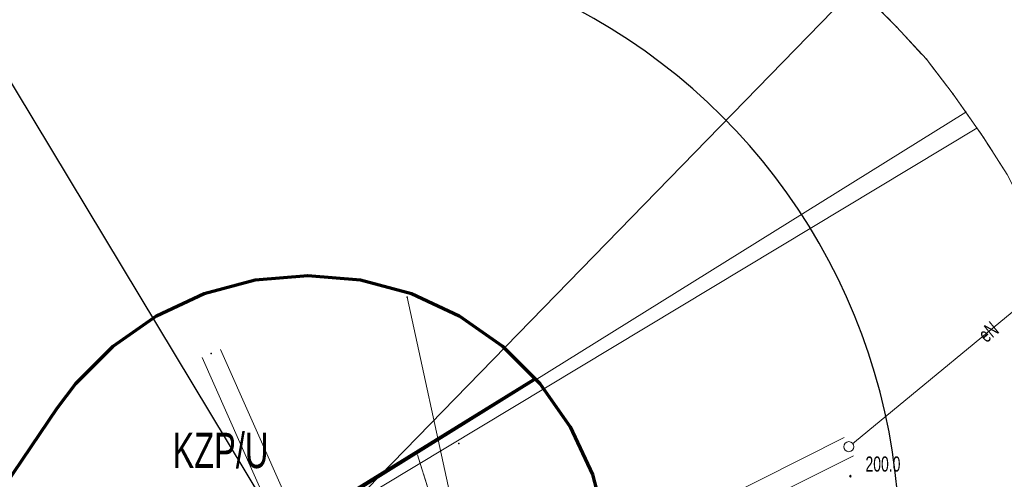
# Model space of a CAD drawing. Header units: millimetres. Extents: x 1588 to 3293, y 391 to 546.
# Tile 9 of 12: x 1712 to 1761, y 468 to 491. Entities that reach past the tile are written whole.
import ezdxf
from ezdxf import colors
from ezdxf.entities.mleader import LeaderData, LeaderLine
from ezdxf.enums import TextEntityAlignment as Align
from ezdxf.math import Vec2, Vec3

# ---------------------------------------------------------------- set-up
doc = ezdxf.new("R2010")
doc.units = ezdxf.units.MM
doc.set_wipeout_variables(frame=1)
for name, pattern in [('L_0_02', [0]), ('L_0_03', [1, 0.5, -0.5]), ('L_0_06', [2, 1.5, -0.5]), ('L_2_17', [0])]:
    doc.linetypes.add(name, pattern=pattern)
for name, color, linetype, lineweight in [('EGB_DzialkaEwidencyjna', 7, 'L_0_02', 18), ('EGB_KonturKlasyfikacyjny', 82, 'L_0_06', 18), ('EGB_KonturUzytkuGruntowego', 96, 'L_0_03', 18), ('GES_InneUrzadzeniaTowarzyszace_P', 7, 'Continuous', 18), ('GES_PrzewodElektroenergetyczny', 1, 'Continuous', 18), ('GES_PrzewodTelekomunikacyjny', 30, 'Continuous', 18), ('MPZP', 203, 'Continuous', 50), ('MPZP_2', 203, 'L_2_17', 18), ('OT_Rzedna', 7, 'Continuous', 18), ('Zakres', 176, 'Continuous', 70)]:
    doc.layers.add(name, color=color, linetype=linetype, lineweight=lineweight)
doc.layers.add('EL- pomocnicze', color=6, linetype='Continuous', plot=False)
doc.layers.add('EL-OPIS_PZT', color=7, linetype='Continuous')
doc.styles.add('GW_OPISY', font='romans.shx', dxfattribs={"width": 0.85})
doc.styles.get("Standard").update_dxf_attribs({"font": 'arial.ttf'})
doc.linetypes.add('L_2_17_SHX', pattern='A,0,-0.25,[16,ODGK.6640.525.2025 MAPA ROBOCZA.shx,S=0.05,R=0,X=0,Y=0],-0.5,[17,ODGK.6640.525.2025 MAPA ROBOCZA.shx,S=0.05,R=0,X=0,Y=0],-0.5,[18,ODGK.6640.525.2025 MAPA ROBOCZA.shx,S=0.05,R=0,X=0,Y=0],-0.5,[19,ODGK.6640.525.2025 MAPA ROBOCZA.shx,S=0.05,R=0,X=0,Y=0],-0.5,-0.5,-0.5,-0.5,-0.5,-0.25', length=4.5)

# ---------------------------------------------------------------- blocks, each defined once
blk = doc.blocks.new('L_0_02_2')
at = {"color": 0}
blk.add_point((0, 0), dxfattribs=at)
blk = doc.blocks.new('L_0_02_1')
at = {"color": 0}
blk.add_point((0, 0), dxfattribs=at)
blk = doc.blocks.new('SUPP')
at = {"color": 0, "linetype": 'Continuous', "lineweight": 18}
blk.add_wipeout([(0, -0.5), (0.25, -0.433), (0.433, -0.25), (0.5, 0), (0.433, 0.25), (0.25, 0.433), (0, 0.5), (-0.25, 0.433), (-0.433, 0.25), (-0.5, 0), (-0.433, -0.25), (-0.25, -0.433)], dxfattribs=at)
blk.add_circle((0, 0), 0.5, dxfattribs=at)
blk = doc.blocks.new('OTRN')
at = {"linetype": 'Continuous', "lineweight": 13}
blk.add_hatch(color=0, dxfattribs=at).paths.add_polyline_path([(0, -0.091, 1), (0, 0.091, 1)])
at = {"color": 0, "linetype": 'Continuous', "lineweight": 13}
blk.add_circle((0, 0), 0.0906, dxfattribs=at)

msp = doc.modelspace()

# ---------------------------------------------------------------- linework, layer by layer
at = {"linetype": 'Continuous', "lineweight": 18, "flags": 128}
msp.add_lwpolyline([(1753.881, 492.444), (1755.73, 490.595), (1757.203, 488.987), (1758.531, 487.257), (1760.03, 485.115), (1761.202, 483.275)], dxfattribs=at)
for p in [(1755.73, 490.595), (1757.203, 488.987), (1758.531, 487.257), (1759.152, 486.37), (1759.704, 485.581), (1760.03, 485.115), (1723.957, 478.048), (1726.561, 478.275), (1729.166, 478.048), (1721.431, 477.371), (1731.481, 477.195), (1731.692, 477.371), (1719.061, 476.266), (1734.061, 476.266), (1716.919, 474.766), (1736.203, 474.766), (1721.781, 474.405), (1737.761, 473.115), (1715.071, 472.917), (1738.052, 472.917), (1714.147, 471.695), (1739.552, 470.775), (1734.051, 469.945), (1731.977, 469.446), (1740.657, 468.406)]:
    msp.add_point(p)
at = {"layer": 'EGB_DzialkaEwidencyjna', "linetype": 'Continuous', "lineweight": 18}
for p, q in [((1753.881, 492.444), (1755.73, 490.595)), ((1755.73, 490.595), (1757.203, 488.987)), ((1757.203, 488.987), (1758.531, 487.257)), ((1758.531, 487.257), (1759.152, 486.37)), ((1759.152, 486.37), (1709.961, 455.735)), ((1709.961, 455.735), (1759.152, 486.37)), ((1759.152, 486.37), (1760.03, 485.115)), ((1760.03, 485.115), (1761.202, 483.275))]:
    msp.add_line(p, q, dxfattribs=at)
at = {"layer": 'EGB_KonturKlasyfikacyjny', "color": 82, "linetype": 'L_0_06', "lineweight": 18, "flags": 128}
msp.add_lwpolyline([(1693.456, 485.726), (1693.907, 486.324), (1694.2, 486.765), (1695.124, 487.988), (1695.92, 488.987), (1697.393, 490.595), (1699.242, 492.444), (1700.85, 493.917), (1702.58, 495.245), (1704.722, 496.745), (1706.561, 497.917), (1708.496, 498.924), (1710.866, 500.029), (1712.881, 500.863), (1714.961, 501.519), (1717.486, 502.196), (1719.615, 502.668), (1721.778, 502.952), (1724.382, 503.18), (1726.561, 503.275), (1728.74, 503.18), (1731.345, 502.952), (1733.507, 502.668), (1735.637, 502.196), (1738.162, 501.519), (1740.242, 500.863), (1742.257, 500.029), (1744.627, 498.924), (1746.561, 497.917), (1748.401, 496.745), (1750.543, 495.245), (1752.273, 493.917), (1753.881, 492.444), (1755.73, 490.595), (1757.203, 488.987), (1758.531, 487.257), (1760.03, 485.115), (1761.202, 483.275), (1761.489, 482.724), (1766.515, 462.204), (1766.466, 461.097), (1766.238, 458.492), (1765.954, 456.33), (1765.482, 454.2), (1764.805, 451.675), (1764.149, 449.595), (1763.314, 447.58), (1762.209, 445.21), (1761.202, 443.275), (1760.736, 442.501), (1760.16, 441.582), (1760.021, 441.391), (1759.667, 440.825), (1754.547, 433.275), (1744.68, 428.9), (1731.977, 469.446), (1709.961, 455.735), (1693.202, 485.352)], close=True, dxfattribs=at)
at = {"layer": 'EGB_KonturUzytkuGruntowego', "color": 96, "linetype": 'L_0_03', "lineweight": 18, "flags": 128}
for points in [[(1693.456, 485.726), (1693.907, 486.324), (1694.2, 486.765), (1695.124, 487.988), (1695.92, 488.987), (1697.393, 490.595), (1699.242, 492.444), (1700.85, 493.917), (1702.58, 495.245), (1704.722, 496.745), (1706.561, 497.917), (1708.496, 498.924), (1710.866, 500.029), (1712.881, 500.863), (1714.961, 501.519), (1717.486, 502.196), (1719.615, 502.668), (1721.778, 502.952), (1724.382, 503.18), (1726.561, 503.275), (1728.74, 503.18), (1731.345, 502.952), (1733.507, 502.668), (1735.637, 502.196), (1738.162, 501.519), (1740.242, 500.863), (1742.257, 500.029), (1744.627, 498.924), (1746.561, 497.917), (1748.401, 496.745), (1750.543, 495.245), (1752.273, 493.917), (1753.881, 492.444), (1755.73, 490.595), (1757.203, 488.987), (1758.531, 487.257), (1760.03, 485.115), (1761.202, 483.275), (1761.489, 482.724), (1766.515, 462.204), (1766.466, 461.097), (1766.238, 458.492), (1765.954, 456.33), (1765.482, 454.2), (1764.805, 451.675), (1764.149, 449.595), (1763.314, 447.58), (1762.209, 445.21), (1761.202, 443.275), (1760.736, 442.501), (1760.16, 441.582), (1760.021, 441.391), (1759.667, 440.825), (1754.547, 433.275), (1744.68, 428.9), (1731.977, 469.446), (1709.961, 455.735), (1693.202, 485.352)], [(1709.961, 455.735), (1731.977, 469.446), (1744.68, 428.9), (1685.42, 402.628), (1667.087, 428.516), (1666.824, 428.94)]]:
    msp.add_lwpolyline(points, close=True, dxfattribs=at)
at = {"layer": 'GES_InneUrzadzeniaTowarzyszace_P'}
msp.add_point((1753.361, 469.785), dxfattribs=at)
at = {"layer": 'GES_PrzewodElektroenergetyczny', "lineweight": 18}
for p, q in [((1726.721, 464.523), (1722.238, 474.609)), ((1725.802, 464.128), (1721.324, 474.202)), ((1728.823, 458.043), (1753.137, 470.232)), ((1729.271, 457.149), (1753.585, 469.339))]:
    msp.add_line(p, q, dxfattribs=at)
at = {"layer": 'GES_PrzewodElektroenergetyczny', "color": 1, "linetype": 'Continuous', "lineweight": 18, "flags": 128}
msp.add_lwpolyline([(1753.361, 469.785), (1763.622, 478.229)], dxfattribs=at)
at = {"layer": 'GES_PrzewodTelekomunikacyjny', "color": 30, "linetype": 'Continuous', "lineweight": 18, "flags": 128}
msp.add_lwpolyline([(1759.704, 485.581), (1726.935, 465.826), (1685.887, 441.666), (1658.885, 425.352), (1659.948, 423.332), (1653.983, 419.84), (1655.59, 417.069)], dxfattribs=at)
at = {"layer": 'MPZP', "linetype": 'Continuous', "lineweight": 70, "flags": 128}
msp.add_lwpolyline([(1709.821, 455.865), (1737.761, 473.115)], dxfattribs=at)
at = {"layer": 'MPZP_2', "linetype": 'Continuous', "lineweight": 18}
msp.add_line((1736.961, 452.055), (1731.481, 477.195), dxfattribs=at)
at = {"layer": 'MPZP_2', "linetype": 'L_2_17_SHX', "lineweight": 18}
msp.add_line((1736.961, 452.055), (1731.481, 477.195), dxfattribs=at)
at = {"layer": 'OT_Rzedna'}
msp.add_point((1753.437, 468.325), dxfattribs=at)
at = {"layer": 'Zakres', "linetype": 'Continuous', "lineweight": 70, "flags": 128}
msp.add_lwpolyline([(1710.247, 465.944), (1714.147, 471.695), (1715.071, 472.917), (1716.919, 474.766), (1719.061, 476.266), (1721.431, 477.371), (1723.957, 478.048), (1726.561, 478.275), (1729.166, 478.048), (1731.692, 477.371), (1734.061, 476.266), (1736.203, 474.766), (1738.052, 472.917), (1739.552, 470.775), (1740.657, 468.406), (1741.333, 465.88)], dxfattribs=at)

# ---------------------------------------------------------------- block references
at = {"layer": 'EGB_DzialkaEwidencyjna', "color": 7, "linetype": 'Continuous'}
for name, p, xscale, yscale, zscale, rotation in [('L_0_02_2', (1755.73, 490.595), 0.5, 0.5, 0.5, 135), ('L_0_02_1', (1755.73, 490.595), 0.5, 0.5, 0.5, 312.5), ('L_0_02_2', (1757.203, 488.987), 0.5, 0.5, 0.5, 132.5), ('L_0_02_1', (1757.203, 488.987), 0.4999999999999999, 0.4999999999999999, 0.4999999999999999, 307.5), ('L_0_02_2', (1758.531, 487.257), 0.5, 0.5, 0.5, 127.5), ('L_0_02_1', (1758.531, 487.257), 0.4999999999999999, 0.4999999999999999, 0.4999999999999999, 305), ('L_0_02_2', (1759.152, 486.37), 0.5, 0.5, 0.5, 125), ('L_0_02_1', (1759.152, 486.37), 0.4999999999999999, 0.4999999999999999, 0.4999999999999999, 211.9099999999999), ('L_0_02_2', (1759.152, 486.37), 0.4999999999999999, 0.4999999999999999, 0.4999999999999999, 211.9099999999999), ('L_0_02_1', (1759.152, 486.37), 0.4999999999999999, 0.4999999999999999, 0.4999999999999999, 305), ('L_0_02_2', (1760.03, 485.115), 0.5, 0.5, 0.5, 125), ('L_0_02_1', (1760.03, 485.115), 0.5, 0.5, 0.5, 302.5)]:
    msp.add_blockref(name, p, dxfattribs=dict(at, xscale=xscale, yscale=yscale, zscale=zscale, rotation=rotation))
at = {"layer": 'OT_Rzedna', "linetype": 'Continuous', "xscale": 0.5, "yscale": 0.5, "zscale": 0.5}
msp.add_blockref('OTRN', (1753.437, 468.325), dxfattribs=at)

# ---------------------------------------------------------------- texts
at = {"layer": 'GES_PrzewodElektroenergetyczny', "color": 1, "lineweight": 15, "width": 0.66}
msp.add_text('eN', height=0.75, rotation=39.4, dxfattribs=at).set_placement((1760.276, 475.475), align=Align.MIDDLE_CENTER)
at = {"layer": 'MPZP_2', "lineweight": 35, "width": 0.66}
msp.add_text('KZP/U', height=1.75, dxfattribs=at).set_placement((1719.861, 470.475), align=Align.TOP_LEFT)
at = {"layer": 'OT_Rzedna', "color": 7, "lineweight": 15, "width": 0.66}
msp.add_text('200.0', height=0.75, dxfattribs=at).set_placement((1754.187, 468.325), align=Align.BOTTOM_LEFT)

# ---------------------------------------------------------------- leaders
at = {"layer": 'EL-OPIS_PZT'}
ml = msp.add_multileader_mtext('Standard', dxfattribs=at)
ml.set_content('Istniejacy słup SN ', color=256, style='GW_OPISY')
ml.set_leader_properties(color=256, linetype='ByLayer', lineweight=-1)
ml.build(insert=Vec2(0, 0))
ml.multileader.update_dxf_attribs({"text_left_attachment_type": 6, "text_right_attachment_type": 6, "dogleg_length": 0, "arrow_head_size": 0.8})
ctx = ml.context
ctx.base_point, ctx.char_height, ctx.arrow_head_size, ctx.landing_gap_size, ctx.plane_origin = Vec3(1690.027, 504.762, 0.002), 1, 0.8, 0, Vec3(1727.538, 463.18, 0.002)
ctx.left_attachment, ctx.right_attachment = 6, 6
notes = []
notes.append((ctx, [(0, (1, 1, 0), (1701.644, 504.762, 0.002), (-1, 0), 0, [(0, [(1725.847, 464.644, 0.002)], 0, [])])]))
ctx.mtext.insert, ctx.mtext.flow_direction = Vec3(1690.027, 506.095, 0.002), 5
for ctx, leaders in notes:
    for number, flags, end, landing, length, lines in leaders:
        leader = LeaderData()
        leader.index, (leader.has_last_leader_line, leader.has_dogleg_vector, leader.attachment_direction) = number, flags
        leader.last_leader_point, leader.dogleg_vector, leader.dogleg_length = Vec3(end), Vec3(landing), length
        for number, points, colour, breaks in lines:
            line = LeaderLine()
            line.index, line.vertices, line.color, line.breaks = number, Vec3.list(points), colors.encode_raw_color(colour), breaks
            leader.lines.append(line)
        ctx.leaders.append(leader)

# ---------------------------------------------------------------- next in the draw order: block references
at = {"layer": 'GES_InneUrzadzeniaTowarzyszace_P', "linetype": 'Continuous', "xscale": 0.5, "yscale": 0.5, "zscale": 0.5}
msp.add_blockref('SUPP', (1753.361, 469.785), dxfattribs=at)

# ---------------------------------------------------------------- next in the draw order: linework, layer by layer
at = {"layer": 'EL- pomocnicze'}
msp.add_arc((1725.873, 464.945, 10.18), 30, 303.5141, 127.5126, dxfattribs=at)

# ---------------------------------------------------------------- next in the draw order: leaders
at = {"layer": 'EL-OPIS_PZT'}
ml = msp.add_multileader_mtext('Standard', dxfattribs=at)
ml.set_content('proj. linie kablową wprowadzić na słup SN \\Pw rurze osłonowej odpornej na UV', color=256, style='GW_OPISY')
ml.set_leader_properties(color=256, linetype='ByLayer', lineweight=-1)
ml.build(insert=Vec2(0, 0))
ml.multileader.update_dxf_attribs({"text_left_attachment_type": 6, "text_right_attachment_type": 6, "dogleg_length": 0, "arrow_head_size": 0.8})
ctx = ml.context
ctx.base_point, ctx.char_height, ctx.arrow_head_size, ctx.landing_gap_size, ctx.plane_origin = Vec3(1762.63, 501.729), 1, 0.8, 0, Vec3(1749.86, 485.725)
ctx.left_attachment, ctx.right_attachment = 6, 6
notes = []
notes.append((ctx, [(0, (1, 1, 0), (1762.63, 501.729), (1, 0), 0, [(0, [(1725.989, 464.091)], 0, [])])]))
ctx.mtext.insert, ctx.mtext.flow_direction = Vec3(1762.63, 503.062), 5
for ctx, leaders in notes:
    for number, flags, end, landing, length, lines in leaders:
        leader = LeaderData()
        leader.index, (leader.has_last_leader_line, leader.has_dogleg_vector, leader.attachment_direction) = number, flags
        leader.last_leader_point, leader.dogleg_vector, leader.dogleg_length = Vec3(end), Vec3(landing), length
        for number, points, colour, breaks in lines:
            line = LeaderLine()
            line.index, line.vertices, line.color, line.breaks = number, Vec3.list(points), colors.encode_raw_color(colour), breaks
            leader.lines.append(line)
        ctx.leaders.append(leader)

doc.saveas('drawing.dxf')
